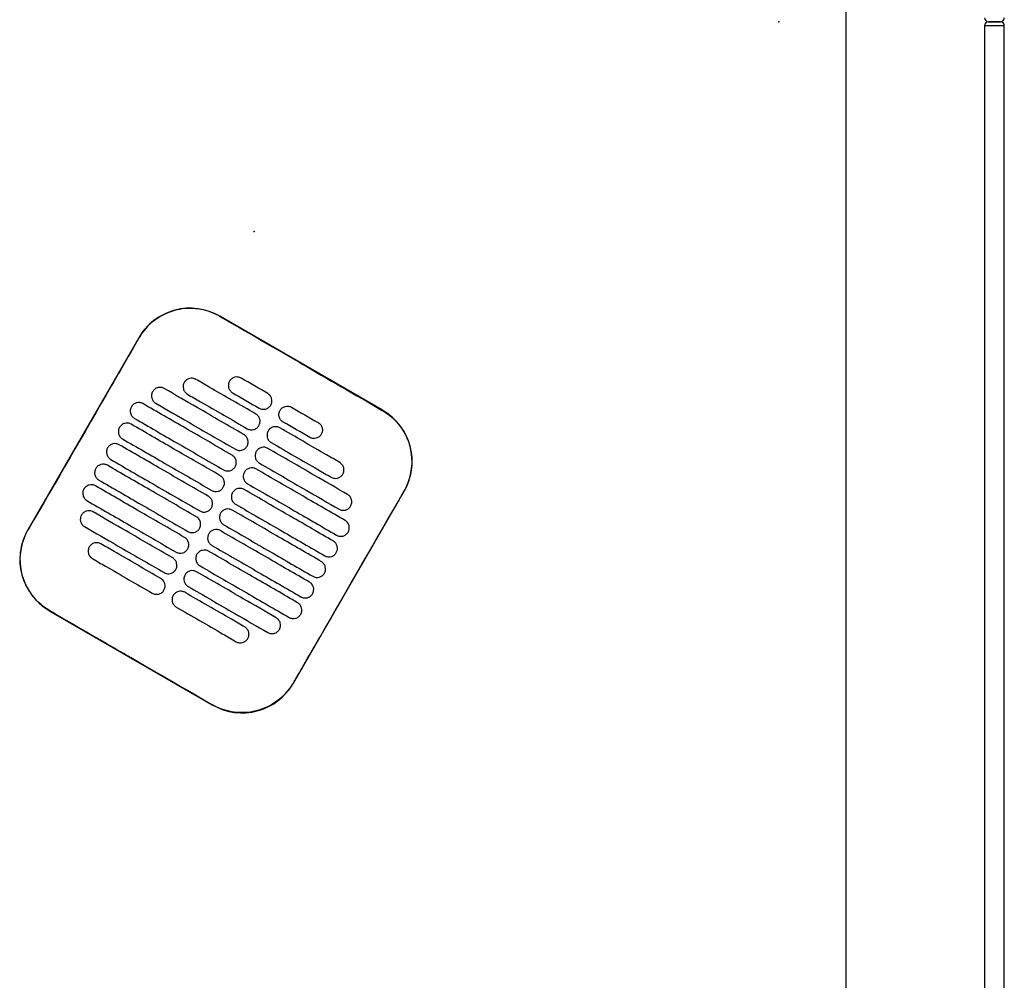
# Model space of a CAD drawing. Header units: metres. Extents: x 15.2 to 54.2, y -39.7 to 1.1.
# Tile 108 of 256: x 30.815 to 31.312, y -24.247 to -23.762. Entities that reach past the tile are written whole.
import ezdxf

# ---------------------------------------------------------------- set-up
doc = ezdxf.new("R2010")
doc.units = ezdxf.units.M
doc.header["$MEASUREMENT"] = 0
doc.layers.add('2D', color=252, linetype='Continuous')
doc.layers.add('PUNTO', color=1, linetype='Continuous')

# ---------------------------------------------------------------- blocks, each defined once
blk = doc.blocks.new('2D_QYOS_400')
for p, q in [((1.96999, -1.85795), (1.96999, -0.08)), ((2.04798, -0.96898), (2.04198, -0.96898)), ((2.04798, -0.96898), (2.04198, -0.96898)), ((2.04198, -0.96898), (2.04798, -0.96898)), ((2.04198, -0.96898), (2.04798, -0.96898)), ((2.03998, -0.97098), (2.04198, -0.97098)), ((2.03998, -0.97098), (2.03998, -1.85498)), ((2.03998, -0.97098), (2.04198, -0.97098)), ((2.03998, -0.97098), (2.03998, -1.85498)), ((2.04198, -0.97098), (2.04798, -0.97098)), ((2.04198, -0.97098), (2.04798, -0.97098)), ((2.04798, -0.97098), (2.04998, -0.97098)), ((2.04798, -0.97098), (2.04998, -0.97098)), ((2.04998, -1.85498), (2.04998, -0.97098)), ((2.04998, -1.85498), (2.04998, -0.97098)), ((1.73553, -1.16532), (1.65327, -1.1178)), ((1.61228, -1.12877), (1.55626, -1.22576)), ((1.69048, -1.30329), (1.7465, -1.20631)), ((1.56723, -1.26674), (1.64949, -1.31426))]:
    blk.add_line(p, q)
for centre, radius, start, end in [((2.04198, -0.96698), 0.002, 180, 270), ((2.04198, -0.96698), 0.002, 180, 270), ((2.04198, -0.97098), 0.002, 90, 180), ((2.04198, -0.97098), 0.002, 90, 180), ((2.04798, -0.96698), 0.002, 270, 0), ((2.04798, -0.96698), 0.002, 270, 0), ((2.04798, -0.97098), 0.002, 0, 90), ((2.04798, -0.97098), 0.002, 0, 90), ((1.63826, -1.14378), 0.03, 59.9865, 149.9865), ((1.72052, -1.1913), 0.03, 329.9865, 59.9865), ((1.58224, -1.24076), 0.03, 149.9865, 239.9865), ((1.6645, -1.28828), 0.03, 239.9865, 329.9865)]:
    blk.add_arc(centre, radius, start, end)
for points, knots in [([(1.65321, -1.1179), (1.65255, -1.11752), (1.65188, -1.11716), (1.64798, -1.11529), (1.64453, -1.11434), (1.6374, -1.11368), (1.63377, -1.11401), (1.62645, -1.11603), (1.62286, -1.11785), (1.61676, -1.12267), (1.61427, -1.12556), (1.61238, -1.12883)], [-8.20809, -8.20809, -8.20809, -8.20809, -7.978943, -7.978943, -6.912231, -6.912231, -5.830065, -5.830065, -4.632711, -4.632711, -3.498654, -3.498654, -3.498654, -3.498654]), ([(1.69434, -1.14167), (1.69271, -1.14073), (1.69109, -1.13979), (1.67558, -1.13083), (1.66419, -1.12425), (1.65321, -1.1179)], [-12.071476, -12.071476, -12.071476, -12.071476, -11.509189, -11.509189, -6.696301, -6.696301, -6.696301, -6.696301]), ([(1.61238, -1.12883), (1.60782, -1.13672), (1.60309, -1.14492), (1.58444, -1.17723), (1.5704, -1.20152), (1.55636, -1.22581)], [-3.18138, -3.18138, -3.18138, -3.18138, -2.673929, -2.673929, -1.133377, -1.133377, -1.133377, -1.133377]), ([(1.64117, -1.14973), (1.64075, -1.14949), (1.6402, -1.14927), (1.63902, -1.14912), (1.63846, -1.14916), (1.63739, -1.14944), (1.63687, -1.14969), (1.63591, -1.15042), (1.63554, -1.15088), (1.6353, -1.15131)], [-0.5513875, -0.5513875, -0.5513875, -0.5513875, -0.4031047, -0.4031047, -0.2776919, -0.2776919, -0.1471638, -0.1471638, 0, 0, 0, 0]), ([(1.67148, -1.16725), (1.66362, -1.1627), (1.65575, -1.15816), (1.64564, -1.15232), (1.64341, -1.15103), (1.64117, -1.14973)], [0.699452, 0.699452, 0.699452, 0.699452, 3.425217, 3.425217, 4.200582, 4.200582, 4.200582, 4.200582]), ([(1.66406, -1.1491), (1.66363, -1.14885), (1.66308, -1.14863), (1.6619, -1.14849), (1.66135, -1.14852), (1.66027, -1.1488), (1.65976, -1.14906), (1.6588, -1.14979), (1.65843, -1.15025), (1.65819, -1.15067)], [-0.5513269, -0.5513269, -0.5513269, -0.5513269, -0.4030891, -0.4030891, -0.2776846, -0.2776846, -0.1471626, -0.1471626, 0, 0, 0, 0]), ([(1.62521, -1.15437), (1.62478, -1.15413), (1.62424, -1.15391), (1.62306, -1.15376), (1.6225, -1.1538), (1.62143, -1.15408), (1.62091, -1.15433), (1.61995, -1.15506), (1.61958, -1.15552), (1.61934, -1.15595)], [-0.5514248, -0.5514248, -0.5514248, -0.5514248, -0.4031161, -0.4031161, -0.2776965, -0.2776965, -0.1471644, -0.1471644, 0, 0, 0, 0]), ([(1.66548, -1.17764), (1.65761, -1.17309), (1.64975, -1.16855), (1.63632, -1.16079), (1.63076, -1.15758), (1.62521, -1.15437)], [0.699452, 0.699452, 0.699452, 0.699452, 3.42526, 3.42526, 5.350619, 5.350619, 5.350619, 5.350619]), ([(1.6353, -1.15131), (1.63505, -1.15173), (1.63483, -1.15228), (1.63469, -1.15347), (1.63472, -1.15402), (1.635, -1.1551), (1.63526, -1.15561), (1.63598, -1.15657), (1.63644, -1.15693), (1.63687, -1.15718)], [-0.5553353, -0.5553353, -0.5553353, -0.5553353, -0.4045593, -0.4045593, -0.278267, -0.278267, -0.1472205, -0.1472205, 0, 0, 0, 0]), ([(1.65819, -1.15067), (1.65794, -1.15109), (1.65772, -1.15164), (1.65757, -1.15283), (1.65761, -1.15339), (1.65789, -1.15446), (1.65814, -1.15498), (1.65887, -1.15593), (1.65933, -1.1563), (1.65975, -1.15654)], [-0.5553938, -0.5553938, -0.5553938, -0.5553938, -0.4045733, -0.4045733, -0.2782728, -0.2782728, -0.147221, -0.147221, 0, 0, 0, 0]), ([(1.61934, -1.15595), (1.61909, -1.15637), (1.61887, -1.15692), (1.61873, -1.15811), (1.61876, -1.15866), (1.61904, -1.15974), (1.6193, -1.16025), (1.62002, -1.16121), (1.62048, -1.16157), (1.62091, -1.16182)], [-0.5553003, -0.5553003, -0.5553003, -0.5553003, -0.4045497, -0.4045497, -0.2782639, -0.2782639, -0.1472208, -0.1472208, 0, 0, 0, 0]), ([(1.63687, -1.15718), (1.6391, -1.15847), (1.64134, -1.15977), (1.65145, -1.1656), (1.65931, -1.17015), (1.66718, -1.17469)], [2.649916, 2.649916, 2.649916, 2.649916, 3.425249, 3.425249, 6.151046, 6.151046, 6.151046, 6.151046]), ([(1.67905, -1.16273), (1.6793, -1.1623), (1.67952, -1.16175), (1.67967, -1.16056), (1.67963, -1.16001), (1.67935, -1.15894), (1.6791, -1.15842), (1.67837, -1.15746), (1.67791, -1.1571), (1.67749, -1.15685)], [-0.5554178, -0.5554178, -0.5554178, -0.5554178, -0.4045751, -0.4045751, -0.2782741, -0.2782741, -0.1472211, -0.1472211, 0, 0, 0, 0]), ([(1.60857, -1.16359), (1.60833, -1.16401), (1.60811, -1.16456), (1.60796, -1.16575), (1.608, -1.1663), (1.60828, -1.16738), (1.60853, -1.16789), (1.60926, -1.16885), (1.60972, -1.16921), (1.61014, -1.16946)], [-0.5552876, -0.5552876, -0.5552876, -0.5552876, -0.4045446, -0.4045446, -0.2782629, -0.2782629, -0.1472212, -0.1472212, 0, 0, 0, 0]), ([(1.61444, -1.16201), (1.61402, -1.16177), (1.61347, -1.16155), (1.61229, -1.1614), (1.61174, -1.16144), (1.61066, -1.16172), (1.61014, -1.16197), (1.60918, -1.1627), (1.60882, -1.16316), (1.60857, -1.16359)], [-0.5514378, -0.5514378, -0.5514378, -0.5514378, -0.4031217, -0.4031217, -0.2776979, -0.2776979, -0.1471642, -0.1471642, 0, 0, 0, 0]), ([(1.65948, -1.18803), (1.65161, -1.18348), (1.64374, -1.17894), (1.62873, -1.17027), (1.62159, -1.16614), (1.61444, -1.16201)], [0.699452, 0.699452, 0.699452, 0.699452, 3.425292, 3.425292, 5.900643, 5.900643, 5.900643, 5.900643]), ([(1.62091, -1.16182), (1.62646, -1.16503), (1.63202, -1.16824), (1.64544, -1.17599), (1.65331, -1.18054), (1.66118, -1.18508)], [1.499949, 1.499949, 1.499949, 1.499949, 3.425284, 3.425284, 6.151116, 6.151116, 6.151116, 6.151116]), ([(1.67319, -1.1643), (1.67361, -1.16455), (1.67416, -1.16476), (1.67534, -1.16491), (1.67589, -1.16488), (1.67697, -1.16459), (1.67748, -1.16434), (1.67844, -1.16361), (1.67881, -1.16315), (1.67905, -1.16273)], [-0.5512937, -0.5512937, -0.5512937, -0.5512937, -0.403082, -0.403082, -0.27768, -0.27768, -0.1471612, -0.1471612, 0, 0, 0, 0]), ([(1.68373, -1.16543), (1.68398, -1.165), (1.68434, -1.16454), (1.6853, -1.16381), (1.68582, -1.16356), (1.68689, -1.16328), (1.68745, -1.16324), (1.68863, -1.16339), (1.68918, -1.16361), (1.6896, -1.16385)], [0, 0, 0, 0, 0.1471605, 0.1471605, 0.2776781, 0.2776781, 0.4030803, 0.4030803, 0.5512777, 0.5512777, 0.5512777, 0.5512777]), ([(1.61014, -1.16946), (1.61729, -1.17358), (1.62443, -1.17771), (1.63944, -1.18638), (1.64731, -1.19093), (1.65518, -1.19547)], [0.949973, 0.949973, 0.949973, 0.949973, 3.425307, 3.425307, 6.151164, 6.151164, 6.151164, 6.151164]), ([(1.67305, -1.17312), (1.6733, -1.17269), (1.67352, -1.17214), (1.67366, -1.17095), (1.67363, -1.1704), (1.67335, -1.16933), (1.67309, -1.16881), (1.67237, -1.16786), (1.67191, -1.16749), (1.67148, -1.16725)], [-0.5553983, -0.5553983, -0.5553983, -0.5553983, -0.4045681, -0.4045681, -0.278271, -0.278271, -0.1472202, -0.1472202, 0, 0, 0, 0]), ([(1.6853, -1.1713), (1.68487, -1.17105), (1.68442, -1.17069), (1.68369, -1.16973), (1.68344, -1.16922), (1.68315, -1.16814), (1.68312, -1.16759), (1.68327, -1.1664), (1.68349, -1.16585), (1.68373, -1.16543)], [0, 0, 0, 0, 0.1472222, 0.1472222, 0.2782773, 0.2782773, 0.4045795, 0.4045795, 0.5554397, 0.5554397, 0.5554397, 0.5554397]), ([(1.73547, -1.16542), (1.73553, -1.16545), (1.73559, -1.16549), (1.73906, -1.16752), (1.74205, -1.17018), (1.7468, -1.1765), (1.74852, -1.1801), (1.75038, -1.18741), (1.75063, -1.19102), (1.74991, -1.19753), (1.74915, -1.20041), (1.74751, -1.20421), (1.74699, -1.20525), (1.7464, -1.20625)], [8.273299, 8.273299, 8.273299, 8.273299, 8.293543, 8.293543, 9.48086, 9.48086, 10.665623, 10.665623, 11.74288, 11.74288, 12.632334, 12.632334, 12.981673, 12.981673, 12.981673, 12.981673]), ([(1.60257, -1.17398), (1.60233, -1.1744), (1.60211, -1.17495), (1.60196, -1.17614), (1.60199, -1.17669), (1.60228, -1.17777), (1.60253, -1.17828), (1.60326, -1.17924), (1.60371, -1.1796), (1.60414, -1.17985)], [-0.5552953, -0.5552953, -0.5552953, -0.5552953, -0.4045437, -0.4045437, -0.2782634, -0.2782634, -0.1472215, -0.1472215, 0, 0, 0, 0]), ([(1.60844, -1.1724), (1.60802, -1.17216), (1.60747, -1.17194), (1.60629, -1.17179), (1.60573, -1.17183), (1.60466, -1.17211), (1.60414, -1.17236), (1.60318, -1.17309), (1.60282, -1.17355), (1.60257, -1.17398)], [-0.5514274, -0.5514274, -0.5514274, -0.5514274, -0.4031209, -0.4031209, -0.2776962, -0.2776962, -0.1471634, -0.1471634, 0, 0, 0, 0]), ([(1.65348, -1.19842), (1.64561, -1.19387), (1.63774, -1.18933), (1.62273, -1.18066), (1.61558, -1.17653), (1.60844, -1.1724)], [0.699452, 0.699452, 0.699452, 0.699452, 3.425313, 3.425313, 5.900643, 5.900643, 5.900643, 5.900643]), ([(1.66718, -1.17469), (1.66761, -1.17494), (1.66815, -1.17515), (1.66933, -1.1753), (1.66989, -1.17527), (1.67096, -1.17499), (1.67148, -1.17473), (1.67244, -1.174), (1.67281, -1.17354), (1.67305, -1.17312)], [-0.5513071, -0.5513071, -0.5513071, -0.5513071, -0.4030846, -0.4030846, -0.2776802, -0.2776802, -0.1471604, -0.1471604, 0, 0, 0, 0]), ([(1.6836, -1.17424), (1.68317, -1.174), (1.68263, -1.17378), (1.68145, -1.17363), (1.68089, -1.17367), (1.67982, -1.17395), (1.6793, -1.1742), (1.67834, -1.17493), (1.67797, -1.17539), (1.67773, -1.17582)], [-0.5512944, -0.5512944, -0.5512944, -0.5512944, -0.4030833, -0.4030833, -0.2776787, -0.2776787, -0.1471599, -0.1471599, 0, 0, 0, 0]), ([(1.71391, -1.19176), (1.71168, -1.19046), (1.70944, -1.18917), (1.69933, -1.18333), (1.69147, -1.17879), (1.6836, -1.17424)], [2.649852, 2.649852, 2.649852, 2.649852, 3.425217, 3.425217, 6.150983, 6.150983, 6.150983, 6.150983]), ([(1.70303, -1.17161), (1.70346, -1.17186), (1.70391, -1.17222), (1.70464, -1.17318), (1.70489, -1.17369), (1.70517, -1.17477), (1.70521, -1.17532), (1.70506, -1.17651), (1.70484, -1.17706), (1.7046, -1.17748)], [0, 0, 0, 0, 0.147223, 0.147223, 0.2782783, 0.2782783, 0.4045781, 0.4045781, 0.5554474, 0.5554474, 0.5554474, 0.5554474]), ([(1.60414, -1.17985), (1.61128, -1.18398), (1.61843, -1.1881), (1.63344, -1.19677), (1.64131, -1.20132), (1.64918, -1.20586)], [0.949998, 0.949998, 0.949998, 0.949998, 3.42532, 3.42532, 6.151189, 6.151189, 6.151189, 6.151189]), ([(1.66705, -1.18351), (1.66729, -1.18309), (1.66751, -1.18253), (1.66766, -1.18135), (1.66763, -1.18079), (1.66734, -1.17972), (1.66709, -1.1792), (1.66636, -1.17825), (1.66591, -1.17788), (1.66548, -1.17764)], [-0.5553838, -0.5553838, -0.5553838, -0.5553838, -0.4045626, -0.4045626, -0.2782686, -0.2782686, -0.1472195, -0.1472195, 0, 0, 0, 0]), ([(1.67773, -1.17582), (1.67748, -1.17624), (1.67726, -1.17679), (1.67712, -1.17798), (1.67715, -1.17853), (1.67743, -1.17961), (1.67769, -1.18012), (1.67841, -1.18108), (1.67887, -1.18144), (1.6793, -1.18169)], [-0.5554159, -0.5554159, -0.5554159, -0.5554159, -0.4045716, -0.4045716, -0.2782736, -0.2782736, -0.1472211, -0.1472211, 0, 0, 0, 0]), ([(1.7046, -1.17748), (1.70435, -1.17791), (1.70399, -1.17837), (1.70303, -1.1791), (1.70251, -1.17935), (1.70143, -1.17963), (1.70088, -1.17967), (1.6997, -1.17952), (1.69915, -1.1793), (1.69873, -1.17906)], [0, 0, 0, 0, 0.1471602, 0.1471602, 0.2776775, 0.2776775, 0.4030818, 0.4030818, 0.5512681, 0.5512681, 0.5512681, 0.5512681]), ([(1.59657, -1.18437), (1.59632, -1.18479), (1.5961, -1.18534), (1.59596, -1.18653), (1.59599, -1.18708), (1.59627, -1.18816), (1.59653, -1.18867), (1.59725, -1.18963), (1.59771, -1.18999), (1.59814, -1.19024)], [-0.5553076, -0.5553076, -0.5553076, -0.5553076, -0.4045445, -0.4045445, -0.2782646, -0.2782646, -0.1472219, -0.1472219, 0, 0, 0, 0]), ([(1.60244, -1.18279), (1.60201, -1.18255), (1.60147, -1.18233), (1.60029, -1.18218), (1.59973, -1.18222), (1.59866, -1.1825), (1.59814, -1.18275), (1.59718, -1.18348), (1.59681, -1.18394), (1.59657, -1.18437)], [-0.5514139, -0.5514139, -0.5514139, -0.5514139, -0.4031194, -0.4031194, -0.2776944, -0.2776944, -0.1471626, -0.1471626, 0, 0, 0, 0]), ([(1.64747, -1.20881), (1.63961, -1.20426), (1.63174, -1.19972), (1.61673, -1.19105), (1.60958, -1.18692), (1.60244, -1.18279)], [0.699452, 0.699452, 0.699452, 0.699452, 3.425322, 3.425322, 5.900643, 5.900643, 5.900643, 5.900643]), ([(1.66118, -1.18508), (1.6616, -1.18533), (1.66215, -1.18554), (1.66333, -1.18569), (1.66389, -1.18566), (1.66496, -1.18538), (1.66548, -1.18512), (1.66644, -1.18439), (1.6668, -1.18393), (1.66705, -1.18351)], [-0.5513171, -0.5513171, -0.5513171, -0.5513171, -0.4030867, -0.4030867, -0.2776803, -0.2776803, -0.1471597, -0.1471597, 0, 0, 0, 0]), ([(1.6776, -1.18463), (1.67717, -1.18439), (1.67662, -1.18417), (1.67544, -1.18402), (1.67489, -1.18406), (1.67381, -1.18434), (1.6733, -1.18459), (1.67234, -1.18532), (1.67197, -1.18578), (1.67173, -1.18621)], [-0.5513075, -0.5513075, -0.5513075, -0.5513075, -0.4030857, -0.4030857, -0.2776792, -0.2776792, -0.1471593, -0.1471593, 0, 0, 0, 0]), ([(1.71787, -1.2079), (1.71231, -1.20469), (1.70676, -1.20148), (1.69333, -1.19372), (1.68546, -1.18918), (1.6776, -1.18463)], [1.499901, 1.499901, 1.499901, 1.499901, 3.42526, 3.42526, 6.151068, 6.151068, 6.151068, 6.151068]), ([(1.6793, -1.18169), (1.68716, -1.18623), (1.69503, -1.19078), (1.70514, -1.19662), (1.70737, -1.19791), (1.70961, -1.1992)], [0.699452, 0.699452, 0.699452, 0.699452, 3.425249, 3.425249, 4.200582, 4.200582, 4.200582, 4.200582]), ([(1.66105, -1.1939), (1.66129, -1.19348), (1.66151, -1.19292), (1.66166, -1.19174), (1.66162, -1.19118), (1.66134, -1.19011), (1.66109, -1.18959), (1.66036, -1.18864), (1.6599, -1.18827), (1.65948, -1.18803)], [-0.5553742, -0.5553742, -0.5553742, -0.5553742, -0.4045587, -0.4045587, -0.278267, -0.278267, -0.1472191, -0.1472191, 0, 0, 0, 0]), ([(1.67173, -1.18621), (1.67148, -1.18663), (1.67126, -1.18718), (1.67111, -1.18837), (1.67115, -1.18892), (1.67143, -1.19), (1.67168, -1.19052), (1.67241, -1.19147), (1.67287, -1.19183), (1.67329, -1.19208)], [-0.555397, -0.555397, -0.555397, -0.555397, -0.4045652, -0.4045652, -0.2782705, -0.2782705, -0.1472202, -0.1472202, 0, 0, 0, 0]), ([(1.59057, -1.19476), (1.59032, -1.19518), (1.5901, -1.19573), (1.58995, -1.19692), (1.58999, -1.19747), (1.59027, -1.19855), (1.59052, -1.19907), (1.59125, -1.20002), (1.59171, -1.20039), (1.59213, -1.20063)], [-0.5553245, -0.5553245, -0.5553245, -0.5553245, -0.4045471, -0.4045471, -0.2782667, -0.2782667, -0.1472226, -0.1472226, 0, 0, 0, 0]), ([(1.59644, -1.19318), (1.59601, -1.19294), (1.59546, -1.19272), (1.59428, -1.19257), (1.59373, -1.19261), (1.59265, -1.19289), (1.59214, -1.19314), (1.59118, -1.19387), (1.59081, -1.19433), (1.59057, -1.19476)], [-0.551397, -0.551397, -0.551397, -0.551397, -0.4031173, -0.4031173, -0.2776925, -0.2776925, -0.1471621, -0.1471621, 0, 0, 0, 0]), ([(1.64147, -1.2192), (1.6336, -1.21465), (1.62574, -1.21011), (1.61072, -1.20144), (1.60358, -1.19731), (1.59644, -1.19318)], [0.699452, 0.699452, 0.699452, 0.699452, 3.425321, 3.425321, 5.900643, 5.900643, 5.900643, 5.900643]), ([(1.59814, -1.19024), (1.60528, -1.19437), (1.61242, -1.19849), (1.62744, -1.20717), (1.6353, -1.21171), (1.64317, -1.21626)], [0.950001, 0.950001, 0.950001, 0.950001, 3.425322, 3.425322, 6.151192, 6.151192, 6.151192, 6.151192]), ([(1.65518, -1.19547), (1.6556, -1.19572), (1.65615, -1.19594), (1.65733, -1.19608), (1.65788, -1.19605), (1.65896, -1.19577), (1.65948, -1.19551), (1.66044, -1.19478), (1.6608, -1.19432), (1.66105, -1.1939)], [-0.5513237, -0.5513237, -0.5513237, -0.5513237, -0.4030882, -0.4030882, -0.2776804, -0.2776804, -0.1471592, -0.1471592, 0, 0, 0, 0]), ([(1.67159, -1.19502), (1.67117, -1.19478), (1.67062, -1.19456), (1.66944, -1.19441), (1.66889, -1.19445), (1.66781, -1.19473), (1.66729, -1.19498), (1.66633, -1.19572), (1.66597, -1.19618), (1.66572, -1.1966)], [-0.5513173, -0.5513173, -0.5513173, -0.5513173, -0.4030875, -0.4030875, -0.2776797, -0.2776797, -0.147159, -0.147159, 0, 0, 0, 0]), ([(1.67329, -1.19208), (1.68116, -1.19663), (1.68903, -1.20117), (1.70245, -1.20893), (1.70801, -1.21214), (1.71357, -1.21535)], [0.699452, 0.699452, 0.699452, 0.699452, 3.425284, 3.425284, 5.350619, 5.350619, 5.350619, 5.350619]), ([(1.71548, -1.19763), (1.71573, -1.1972), (1.71595, -1.19665), (1.71609, -1.19546), (1.71606, -1.19491), (1.71578, -1.19384), (1.71552, -1.19332), (1.7148, -1.19237), (1.71434, -1.192), (1.71391, -1.19176)], [-0.555418, -0.555418, -0.555418, -0.555418, -0.4045683, -0.4045683, -0.2782762, -0.2782762, -0.1472238, -0.1472238, 0, 0, 0, 0]), ([(1.65504, -1.20429), (1.65529, -1.20387), (1.65551, -1.20332), (1.65566, -1.20213), (1.65562, -1.20157), (1.65534, -1.2005), (1.65509, -1.19998), (1.65436, -1.19903), (1.6539, -1.19866), (1.65348, -1.19842)], [-0.5553693, -0.5553693, -0.5553693, -0.5553693, -0.4045566, -0.4045566, -0.2782661, -0.2782661, -0.1472189, -0.1472189, 0, 0, 0, 0]), ([(1.66572, -1.1966), (1.66548, -1.19702), (1.66526, -1.19757), (1.66511, -1.19876), (1.66515, -1.19931), (1.66543, -1.20039), (1.66568, -1.20091), (1.66641, -1.20186), (1.66687, -1.20223), (1.66729, -1.20247)], [-0.555383, -0.555383, -0.555383, -0.555383, -0.4045604, -0.4045604, -0.2782682, -0.2782682, -0.1472195, -0.1472195, 0, 0, 0, 0]), ([(1.71663, -1.22104), (1.70948, -1.21691), (1.70234, -1.21279), (1.68733, -1.20411), (1.67946, -1.19957), (1.67159, -1.19502)], [0.949941, 0.949941, 0.949941, 0.949941, 3.425292, 3.425292, 6.151132, 6.151132, 6.151132, 6.151132]), ([(1.70961, -1.1992), (1.71004, -1.19945), (1.71058, -1.19966), (1.71176, -1.19981), (1.71232, -1.19978), (1.71339, -1.1995), (1.71391, -1.19924), (1.71487, -1.19851), (1.71524, -1.19805), (1.71548, -1.19763)], [-0.5513007, -0.5513007, -0.5513007, -0.5513007, -0.4030941, -0.4030941, -0.2776814, -0.2776814, -0.1471603, -0.1471603, 0, 0, 0, 0]), ([(1.59043, -1.20357), (1.59001, -1.20333), (1.58946, -1.20311), (1.58828, -1.20296), (1.58773, -1.203), (1.58665, -1.20328), (1.58613, -1.20353), (1.58517, -1.20427), (1.58481, -1.20473), (1.58456, -1.20515)], [-0.551377, -0.551377, -0.551377, -0.551377, -0.4031143, -0.4031143, -0.2776905, -0.2776905, -0.1471617, -0.1471617, 0, 0, 0, 0]), ([(1.63547, -1.22959), (1.6276, -1.22505), (1.61973, -1.2205), (1.60472, -1.21183), (1.59758, -1.2077), (1.59043, -1.20357)], [0.699452, 0.699452, 0.699452, 0.699452, 3.425308, 3.425308, 5.900643, 5.900643, 5.900643, 5.900643]), ([(1.59213, -1.20063), (1.59928, -1.20476), (1.60642, -1.20888), (1.62143, -1.21756), (1.6293, -1.2221), (1.63717, -1.22665)], [0.949982, 0.949982, 0.949982, 0.949982, 3.425312, 3.425312, 6.151173, 6.151173, 6.151173, 6.151173]), ([(1.64918, -1.20586), (1.6496, -1.20611), (1.65015, -1.20633), (1.65133, -1.20648), (1.65188, -1.20644), (1.65296, -1.20616), (1.65348, -1.20591), (1.65443, -1.20517), (1.6548, -1.20471), (1.65504, -1.20429)], [-0.551327, -0.551327, -0.551327, -0.551327, -0.403089, -0.403089, -0.2776804, -0.2776804, -0.1471589, -0.1471589, 0, 0, 0, 0]), ([(1.66559, -1.20542), (1.66517, -1.20517), (1.66462, -1.20495), (1.66344, -1.2048), (1.66288, -1.20484), (1.66181, -1.20512), (1.66129, -1.20538), (1.66033, -1.20611), (1.65997, -1.20657), (1.65972, -1.20699)], [-0.5513238, -0.5513238, -0.5513238, -0.5513238, -0.4030887, -0.4030887, -0.27768, -0.27768, -0.1471588, -0.1471588, 0, 0, 0, 0]), ([(1.66729, -1.20247), (1.67516, -1.20702), (1.68303, -1.21156), (1.69804, -1.22023), (1.70518, -1.22436), (1.71233, -1.22849)], [0.699452, 0.699452, 0.699452, 0.699452, 3.425308, 3.425308, 5.900643, 5.900643, 5.900643, 5.900643]), ([(1.58456, -1.20515), (1.58432, -1.20557), (1.5841, -1.20612), (1.58395, -1.20731), (1.58399, -1.20786), (1.58427, -1.20894), (1.58452, -1.20946), (1.58525, -1.21041), (1.58571, -1.21078), (1.58613, -1.21102)], [-0.5553462, -0.5553462, -0.5553462, -0.5553462, -0.4045514, -0.4045514, -0.2782696, -0.2782696, -0.1472236, -0.1472236, 0, 0, 0, 0]), ([(1.64904, -1.21468), (1.64929, -1.21426), (1.64951, -1.21371), (1.64965, -1.21252), (1.64962, -1.21197), (1.64934, -1.21089), (1.64908, -1.21037), (1.64836, -1.20942), (1.6479, -1.20905), (1.64747, -1.20881)], [-0.5553691, -0.5553691, -0.5553691, -0.5553691, -0.4045561, -0.4045561, -0.278266, -0.278266, -0.1472189, -0.1472189, 0, 0, 0, 0]), ([(1.65972, -1.20699), (1.65948, -1.20741), (1.65926, -1.20796), (1.65911, -1.20915), (1.65914, -1.20971), (1.65943, -1.21078), (1.65968, -1.2113), (1.66041, -1.21225), (1.66086, -1.21262), (1.66129, -1.21286)], [-0.5553737, -0.5553737, -0.5553737, -0.5553737, -0.4045574, -0.4045574, -0.2782667, -0.2782667, -0.1472191, -0.1472191, 0, 0, 0, 0]), ([(1.71063, -1.23143), (1.70348, -1.2273), (1.69634, -1.22318), (1.68133, -1.21451), (1.67346, -1.20996), (1.66559, -1.20542)], [0.949982, 0.949982, 0.949982, 0.949982, 3.425312, 3.425312, 6.151173, 6.151173, 6.151173, 6.151173]), ([(1.7464, -1.20625), (1.73236, -1.23054), (1.71832, -1.25484), (1.69966, -1.28717), (1.69502, -1.2952), (1.69038, -1.30323)], [1.133412, 1.133412, 1.133412, 1.133412, 2.681586, 2.681586, 3.193366, 3.193366, 3.193366, 3.193366]), ([(1.71944, -1.21377), (1.71968, -1.21335), (1.7199, -1.2128), (1.72005, -1.21161), (1.72001, -1.21106), (1.71973, -1.20998), (1.71948, -1.20946), (1.71875, -1.20851), (1.71829, -1.20814), (1.71787, -1.2079)], [-0.55538, -0.55538, -0.55538, -0.55538, -0.4045589, -0.4045589, -0.278273, -0.278273, -0.147224, -0.147224, 0, 0, 0, 0]), ([(1.58613, -1.21102), (1.59328, -1.21515), (1.60042, -1.21928), (1.61543, -1.22795), (1.6233, -1.23249), (1.63117, -1.23704)], [0.949941, 0.949941, 0.949941, 0.949941, 3.425291, 3.425291, 6.151132, 6.151132, 6.151132, 6.151132]), ([(1.64317, -1.21626), (1.6436, -1.2165), (1.64414, -1.21672), (1.64533, -1.21687), (1.64588, -1.21683), (1.64695, -1.21655), (1.64747, -1.2163), (1.64843, -1.21556), (1.6488, -1.21511), (1.64904, -1.21468)], [-0.551327, -0.551327, -0.551327, -0.551327, -0.4030892, -0.4030892, -0.2776802, -0.2776802, -0.1471588, -0.1471588, 0, 0, 0, 0]), ([(1.66129, -1.21286), (1.66916, -1.21741), (1.67702, -1.22195), (1.69204, -1.23062), (1.69918, -1.23475), (1.70633, -1.23888)], [0.699452, 0.699452, 0.699452, 0.699452, 3.425321, 3.425321, 5.900643, 5.900643, 5.900643, 5.900643]), ([(1.71357, -1.21535), (1.71399, -1.21559), (1.71454, -1.21581), (1.71572, -1.21596), (1.71627, -1.21592), (1.71735, -1.21564), (1.71787, -1.21539), (1.71883, -1.21465), (1.71919, -1.21419), (1.71944, -1.21377)], [-0.551342, -0.551342, -0.551342, -0.551342, -0.4031061, -0.4031061, -0.2776864, -0.2776864, -0.147161, -0.147161, 0, 0, 0, 0]), ([(1.58332, -1.21829), (1.58308, -1.21871), (1.58286, -1.21927), (1.58271, -1.22045), (1.58275, -1.22101), (1.58303, -1.22208), (1.58328, -1.2226), (1.58401, -1.22355), (1.58447, -1.22392), (1.58489, -1.22416)], [-0.5553798, -0.5553798, -0.5553798, -0.5553798, -0.4045588, -0.4045588, -0.278273, -0.278273, -0.147224, -0.147224, 0, 0, 0, 0]), ([(1.58919, -1.21672), (1.58877, -1.21647), (1.58822, -1.21626), (1.58704, -1.21611), (1.58649, -1.21614), (1.58541, -1.21642), (1.58489, -1.21668), (1.58393, -1.21741), (1.58357, -1.21787), (1.58332, -1.21829)], [-0.5513421, -0.5513421, -0.5513421, -0.5513421, -0.4031061, -0.4031061, -0.2776864, -0.2776864, -0.147161, -0.147161, 0, 0, 0, 0]), ([(1.62947, -1.23998), (1.6216, -1.23544), (1.61373, -1.23089), (1.60031, -1.22314), (1.59475, -1.21993), (1.58919, -1.21672)], [0.699452, 0.699452, 0.699452, 0.699452, 3.425284, 3.425284, 5.350619, 5.350619, 5.350619, 5.350619]), ([(1.64304, -1.22507), (1.64328, -1.22465), (1.6435, -1.2241), (1.64365, -1.22291), (1.64362, -1.22236), (1.64333, -1.22128), (1.64308, -1.22076), (1.64235, -1.21981), (1.6419, -1.21945), (1.64147, -1.2192)], [-0.5553737, -0.5553737, -0.5553737, -0.5553737, -0.4045574, -0.4045574, -0.2782667, -0.2782667, -0.1472191, -0.1472191, 0, 0, 0, 0]), ([(1.65372, -1.21738), (1.65347, -1.2178), (1.65325, -1.21836), (1.65311, -1.21954), (1.65314, -1.2201), (1.65342, -1.22117), (1.65368, -1.22169), (1.6544, -1.22264), (1.65486, -1.22301), (1.65529, -1.22325)], [-0.5553691, -0.5553691, -0.5553691, -0.5553691, -0.4045561, -0.4045561, -0.278266, -0.278266, -0.1472189, -0.1472189, 0, 0, 0, 0]), ([(1.65959, -1.21581), (1.65916, -1.21556), (1.65862, -1.21534), (1.65744, -1.2152), (1.65688, -1.21523), (1.65581, -1.21551), (1.65529, -1.21577), (1.65433, -1.2165), (1.65396, -1.21696), (1.65372, -1.21738)], [-0.551327, -0.551327, -0.551327, -0.551327, -0.4030892, -0.4030892, -0.2776802, -0.2776802, -0.1471588, -0.1471588, 0, 0, 0, 0]), ([(1.70462, -1.24182), (1.69748, -1.2377), (1.69034, -1.23357), (1.67532, -1.2249), (1.66746, -1.22035), (1.65959, -1.21581)], [0.950001, 0.950001, 0.950001, 0.950001, 3.425322, 3.425322, 6.151192, 6.151192, 6.151192, 6.151192]), ([(1.58489, -1.22416), (1.59045, -1.22737), (1.59601, -1.23058), (1.60943, -1.23834), (1.6173, -1.24288), (1.62517, -1.24743)], [1.499901, 1.499901, 1.499901, 1.499901, 3.42526, 3.42526, 6.151068, 6.151068, 6.151068, 6.151068]), ([(1.65529, -1.22325), (1.66315, -1.2278), (1.67102, -1.23234), (1.68603, -1.24102), (1.69318, -1.24514), (1.70032, -1.24927)], [0.699452, 0.699452, 0.699452, 0.699452, 3.425322, 3.425322, 5.900643, 5.900643, 5.900643, 5.900643]), ([(1.7182, -1.22691), (1.71844, -1.22649), (1.71866, -1.22594), (1.71881, -1.22475), (1.71877, -1.2242), (1.71849, -1.22312), (1.71824, -1.22261), (1.71751, -1.22165), (1.71705, -1.22129), (1.71663, -1.22104)], [-0.5553464, -0.5553464, -0.5553464, -0.5553464, -0.4045515, -0.4045515, -0.2782697, -0.2782697, -0.1472236, -0.1472236, 0, 0, 0, 0]), ([(1.56729, -1.26664), (1.56601, -1.2659), (1.56478, -1.26507), (1.56163, -1.26256), (1.55985, -1.26073), (1.55832, -1.2587), (1.55603, -1.25564), (1.55434, -1.25216), (1.55237, -1.24477), (1.5521, -1.24092), (1.55304, -1.2333), (1.55424, -1.22959), (1.5562, -1.22608), (1.55628, -1.22595), (1.55636, -1.22581)], [17.619777, 17.619777, 17.619777, 17.619777, 18.064718, 18.064718, 18.827754, 18.827754, 18.827754, 19.97637, 19.97637, 21.122539, 21.122539, 22.281306, 22.281306, 22.328075, 22.328075, 22.328075, 22.328075]), ([(1.63704, -1.23546), (1.63728, -1.23504), (1.6375, -1.23449), (1.63765, -1.2333), (1.63761, -1.23275), (1.63733, -1.23167), (1.63708, -1.23116), (1.63635, -1.2302), (1.63589, -1.22984), (1.63547, -1.22959)], [-0.555383, -0.555383, -0.555383, -0.555383, -0.4045605, -0.4045605, -0.2782682, -0.2782682, -0.1472195, -0.1472195, 0, 0, 0, 0]), ([(1.63717, -1.22665), (1.63759, -1.22689), (1.63814, -1.22711), (1.63932, -1.22726), (1.63988, -1.22722), (1.64095, -1.22694), (1.64147, -1.22669), (1.64243, -1.22596), (1.64279, -1.2255), (1.64304, -1.22507)], [-0.5513238, -0.5513238, -0.5513238, -0.5513238, -0.4030887, -0.4030887, -0.27768, -0.27768, -0.1471588, -0.1471588, 0, 0, 0, 0]), ([(1.64772, -1.22777), (1.64747, -1.22819), (1.64725, -1.22875), (1.6471, -1.22993), (1.64714, -1.23049), (1.64742, -1.23156), (1.64767, -1.23208), (1.6484, -1.23303), (1.64886, -1.2334), (1.64928, -1.23364)], [-0.5553693, -0.5553693, -0.5553693, -0.5553693, -0.4045566, -0.4045566, -0.2782661, -0.2782661, -0.1472189, -0.1472189, 0, 0, 0, 0]), ([(1.65359, -1.2262), (1.65316, -1.22595), (1.65261, -1.22574), (1.65143, -1.22559), (1.65088, -1.22562), (1.6498, -1.2259), (1.64929, -1.22616), (1.64833, -1.22689), (1.64796, -1.22735), (1.64772, -1.22777)], [-0.5513269, -0.5513269, -0.5513269, -0.5513269, -0.403089, -0.403089, -0.2776804, -0.2776804, -0.1471589, -0.1471589, 0, 0, 0, 0]), ([(1.69862, -1.25221), (1.69148, -1.24809), (1.68433, -1.24396), (1.66932, -1.23529), (1.66145, -1.23074), (1.65359, -1.2262)], [0.949998, 0.949998, 0.949998, 0.949998, 3.42532, 3.42532, 6.151189, 6.151189, 6.151189, 6.151189]), ([(1.71233, -1.22849), (1.71275, -1.22873), (1.7133, -1.22895), (1.71448, -1.2291), (1.71503, -1.22906), (1.71611, -1.22878), (1.71663, -1.22853), (1.71759, -1.2278), (1.71795, -1.22734), (1.7182, -1.22691)], [-0.5513769, -0.5513769, -0.5513769, -0.5513769, -0.4031143, -0.4031143, -0.2776905, -0.2776905, -0.1471617, -0.1471617, 0, 0, 0, 0]), ([(1.58728, -1.23444), (1.58704, -1.23486), (1.58682, -1.23541), (1.58667, -1.2366), (1.5867, -1.23715), (1.58698, -1.23822), (1.58724, -1.23874), (1.58796, -1.2397), (1.58842, -1.24006), (1.58885, -1.24031)], [-0.5554179, -0.5554179, -0.5554179, -0.5554179, -0.4045683, -0.4045683, -0.2782761, -0.2782761, -0.1472238, -0.1472238, 0, 0, 0, 0]), ([(1.59315, -1.23286), (1.59273, -1.23262), (1.59218, -1.2324), (1.591, -1.23225), (1.59044, -1.23229), (1.58937, -1.23257), (1.58885, -1.23282), (1.58789, -1.23355), (1.58752, -1.23401), (1.58728, -1.23444)], [-0.5513007, -0.5513007, -0.5513007, -0.5513007, -0.4030941, -0.4030941, -0.2776814, -0.2776814, -0.1471603, -0.1471603, 0, 0, 0, 0]), ([(1.62346, -1.25037), (1.6156, -1.24583), (1.60773, -1.24128), (1.59762, -1.23545), (1.59539, -1.23415), (1.59315, -1.23286)], [0.699452, 0.699452, 0.699452, 0.699452, 3.425249, 3.425249, 4.200582, 4.200582, 4.200582, 4.200582]), ([(1.64928, -1.23364), (1.65715, -1.23819), (1.66502, -1.24273), (1.68003, -1.25141), (1.68718, -1.25553), (1.69432, -1.25966)], [0.699452, 0.699452, 0.699452, 0.699452, 3.425313, 3.425313, 5.900643, 5.900643, 5.900643, 5.900643]), ([(1.71219, -1.2373), (1.71244, -1.23688), (1.71266, -1.23633), (1.71281, -1.23514), (1.71277, -1.23459), (1.71249, -1.23351), (1.71224, -1.233), (1.71151, -1.23204), (1.71105, -1.23168), (1.71063, -1.23143)], [-0.5553248, -0.5553248, -0.5553248, -0.5553248, -0.4045472, -0.4045472, -0.2782668, -0.2782668, -0.1472227, -0.1472227, 0, 0, 0, 0]), ([(1.63117, -1.23704), (1.63159, -1.23728), (1.63214, -1.2375), (1.63332, -1.23765), (1.63387, -1.23761), (1.63495, -1.23733), (1.63547, -1.23708), (1.63643, -1.23635), (1.63679, -1.23589), (1.63704, -1.23546)], [-0.5513173, -0.5513173, -0.5513173, -0.5513173, -0.4030875, -0.4030875, -0.2776797, -0.2776797, -0.147159, -0.147159, 0, 0, 0, 0]), ([(1.64171, -1.23816), (1.64147, -1.23859), (1.64125, -1.23914), (1.6411, -1.24033), (1.64114, -1.24088), (1.64142, -1.24195), (1.64167, -1.24247), (1.6424, -1.24342), (1.64286, -1.24379), (1.64328, -1.24403)], [-0.5553742, -0.5553742, -0.5553742, -0.5553742, -0.4045587, -0.4045587, -0.278267, -0.278267, -0.1472191, -0.1472191, 0, 0, 0, 0]), ([(1.64758, -1.23659), (1.64716, -1.23634), (1.64661, -1.23613), (1.64543, -1.23598), (1.64488, -1.23601), (1.6438, -1.2363), (1.64328, -1.23655), (1.64232, -1.23728), (1.64196, -1.23774), (1.64171, -1.23816)], [-0.5513236, -0.5513236, -0.5513236, -0.5513236, -0.4030881, -0.4030881, -0.2776804, -0.2776804, -0.1471592, -0.1471592, 0, 0, 0, 0]), ([(1.69262, -1.2626), (1.68548, -1.25848), (1.67833, -1.25435), (1.66332, -1.24568), (1.65545, -1.24113), (1.64758, -1.23659)], [0.949972, 0.949972, 0.949972, 0.949972, 3.425307, 3.425307, 6.151164, 6.151164, 6.151164, 6.151164]), ([(1.70633, -1.23888), (1.70675, -1.23912), (1.7073, -1.23934), (1.70848, -1.23949), (1.70903, -1.23945), (1.71011, -1.23917), (1.71063, -1.23892), (1.71158, -1.23819), (1.71195, -1.23773), (1.71219, -1.2373)], [-0.5513969, -0.5513969, -0.5513969, -0.5513969, -0.4031172, -0.4031172, -0.2776925, -0.2776925, -0.1471621, -0.1471621, 0, 0, 0, 0]), ([(1.58885, -1.24031), (1.59108, -1.2416), (1.59332, -1.24289), (1.60343, -1.24873), (1.6113, -1.25327), (1.61916, -1.25782)], [2.649852, 2.649852, 2.649852, 2.649852, 3.425217, 3.425217, 6.150982, 6.150982, 6.150982, 6.150982]), ([(1.63103, -1.24585), (1.63128, -1.24543), (1.6315, -1.24488), (1.63165, -1.24369), (1.63161, -1.24314), (1.63133, -1.24206), (1.63108, -1.24155), (1.63035, -1.24059), (1.62989, -1.24023), (1.62947, -1.23998)], [-0.5553971, -0.5553971, -0.5553971, -0.5553971, -0.4045652, -0.4045652, -0.2782705, -0.2782705, -0.1472202, -0.1472202, 0, 0, 0, 0]), ([(1.64328, -1.24403), (1.65115, -1.24858), (1.65902, -1.25312), (1.67403, -1.2618), (1.68117, -1.26592), (1.68832, -1.27005)], [0.699452, 0.699452, 0.699452, 0.699452, 3.425292, 3.425292, 5.900643, 5.900643, 5.900643, 5.900643]), ([(1.70619, -1.24769), (1.70644, -1.24727), (1.70666, -1.24672), (1.7068, -1.24553), (1.70677, -1.24498), (1.70649, -1.2439), (1.70623, -1.24339), (1.70551, -1.24243), (1.70505, -1.24207), (1.70462, -1.24182)], [-0.5553078, -0.5553078, -0.5553078, -0.5553078, -0.4045446, -0.4045446, -0.2782647, -0.2782647, -0.147222, -0.147222, 0, 0, 0, 0]), ([(1.62517, -1.24743), (1.62559, -1.24767), (1.62614, -1.24789), (1.62732, -1.24804), (1.62787, -1.248), (1.62895, -1.24772), (1.62947, -1.24747), (1.63042, -1.24674), (1.63079, -1.24628), (1.63103, -1.24585)], [-0.5513075, -0.5513075, -0.5513075, -0.5513075, -0.4030857, -0.4030857, -0.2776792, -0.2776792, -0.1471593, -0.1471593, 0, 0, 0, 0]), ([(1.63571, -1.24855), (1.63547, -1.24898), (1.63525, -1.24953), (1.6351, -1.25072), (1.63513, -1.25127), (1.63542, -1.25234), (1.63567, -1.25286), (1.6364, -1.25382), (1.63685, -1.25418), (1.63728, -1.25443)], [-0.5553839, -0.5553839, -0.5553839, -0.5553839, -0.4045626, -0.4045626, -0.2782686, -0.2782686, -0.1472195, -0.1472195, 0, 0, 0, 0]), ([(1.64158, -1.24698), (1.64116, -1.24673), (1.64061, -1.24652), (1.63943, -1.24637), (1.63887, -1.2464), (1.6378, -1.24669), (1.63728, -1.24694), (1.63632, -1.24767), (1.63596, -1.24813), (1.63571, -1.24855)], [-0.551317, -0.551317, -0.551317, -0.551317, -0.4030867, -0.4030867, -0.2776803, -0.2776803, -0.1471597, -0.1471597, 0, 0, 0, 0]), ([(1.68185, -1.27024), (1.6763, -1.26703), (1.67074, -1.26382), (1.65732, -1.25607), (1.64945, -1.25152), (1.64158, -1.24698)], [1.499949, 1.499949, 1.499949, 1.499949, 3.425284, 3.425284, 6.151116, 6.151116, 6.151116, 6.151116]), ([(1.70032, -1.24927), (1.70075, -1.24951), (1.70129, -1.24973), (1.70248, -1.24988), (1.70303, -1.24984), (1.7041, -1.24956), (1.70462, -1.24931), (1.70558, -1.24858), (1.70595, -1.24812), (1.70619, -1.24769)], [-0.5514137, -0.5514137, -0.5514137, -0.5514137, -0.4031194, -0.4031194, -0.2776944, -0.2776944, -0.1471627, -0.1471627, 0, 0, 0, 0]), ([(1.62503, -1.25624), (1.62528, -1.25582), (1.6255, -1.25527), (1.62565, -1.25408), (1.62561, -1.25353), (1.62533, -1.25245), (1.62508, -1.25194), (1.62435, -1.25098), (1.62389, -1.25062), (1.62346, -1.25037)], [-0.555416, -0.555416, -0.555416, -0.555416, -0.4045716, -0.4045716, -0.2782736, -0.2782736, -0.1472211, -0.1472211, 0, 0, 0, 0]), ([(1.63728, -1.25443), (1.64515, -1.25897), (1.65301, -1.26352), (1.66644, -1.27127), (1.672, -1.27448), (1.67755, -1.27769)], [0.699452, 0.699452, 0.699452, 0.699452, 3.42526, 3.42526, 5.350619, 5.350619, 5.350619, 5.350619]), ([(1.70019, -1.25808), (1.70043, -1.25766), (1.70065, -1.25711), (1.7008, -1.25592), (1.70077, -1.25537), (1.70048, -1.2543), (1.70023, -1.25378), (1.6995, -1.25282), (1.69905, -1.25246), (1.69862, -1.25221)], [-0.5552955, -0.5552955, -0.5552955, -0.5552955, -0.4045438, -0.4045438, -0.2782634, -0.2782634, -0.1472215, -0.1472215, 0, 0, 0, 0]), ([(1.61916, -1.25782), (1.61959, -1.25806), (1.62013, -1.25828), (1.62132, -1.25843), (1.62187, -1.25839), (1.62294, -1.25811), (1.62346, -1.25786), (1.62442, -1.25713), (1.62479, -1.25667), (1.62503, -1.25624)], [-0.5512944, -0.5512944, -0.5512944, -0.5512944, -0.4030833, -0.4030833, -0.2776787, -0.2776787, -0.1471599, -0.1471599, 0, 0, 0, 0]), ([(1.62971, -1.25895), (1.62946, -1.25937), (1.62924, -1.25992), (1.6291, -1.26111), (1.62913, -1.26166), (1.62941, -1.26273), (1.62967, -1.26325), (1.63039, -1.26421), (1.63085, -1.26457), (1.63128, -1.26482)], [-0.5553984, -0.5553984, -0.5553984, -0.5553984, -0.4045681, -0.4045681, -0.278271, -0.278271, -0.1472202, -0.1472202, 0, 0, 0, 0]), ([(1.63558, -1.25737), (1.63515, -1.25713), (1.63461, -1.25691), (1.63343, -1.25676), (1.63287, -1.2568), (1.6318, -1.25708), (1.63128, -1.25733), (1.63032, -1.25806), (1.62995, -1.25852), (1.62971, -1.25895)], [-0.551307, -0.551307, -0.551307, -0.551307, -0.4030846, -0.4030846, -0.2776802, -0.2776802, -0.1471604, -0.1471604, 0, 0, 0, 0]), ([(1.66589, -1.27488), (1.66366, -1.27359), (1.66142, -1.2723), (1.65131, -1.26646), (1.64345, -1.26191), (1.63558, -1.25737)], [2.649916, 2.649916, 2.649916, 2.649916, 3.425249, 3.425249, 6.151046, 6.151046, 6.151046, 6.151046]), ([(1.69432, -1.25966), (1.69474, -1.2599), (1.69529, -1.26012), (1.69647, -1.26027), (1.69703, -1.26023), (1.6981, -1.25995), (1.69862, -1.2597), (1.69958, -1.25897), (1.69994, -1.25851), (1.70019, -1.25808)], [-0.5514273, -0.5514273, -0.5514273, -0.5514273, -0.4031209, -0.4031209, -0.2776962, -0.2776962, -0.1471634, -0.1471634, 0, 0, 0, 0]), ([(1.69419, -1.26848), (1.69443, -1.26805), (1.69465, -1.2675), (1.6948, -1.26631), (1.69476, -1.26576), (1.69448, -1.26469), (1.69423, -1.26417), (1.6935, -1.26321), (1.69304, -1.26285), (1.69262, -1.2626)], [-0.5552879, -0.5552879, -0.5552879, -0.5552879, -0.4045447, -0.4045447, -0.2782629, -0.2782629, -0.1472212, -0.1472212, 0, 0, 0, 0]), ([(1.56729, -1.26664), (1.57788, -1.27276), (1.58891, -1.27912), (1.60438, -1.28806), (1.60642, -1.28924), (1.60842, -1.29039)], [-21.78268, -21.78268, -21.78268, -21.78268, -17.142885, -17.142885, -16.423665, -16.423665, -16.423665, -16.423665]), ([(1.63128, -1.26482), (1.63914, -1.26936), (1.64701, -1.27391), (1.65712, -1.27974), (1.65935, -1.28104), (1.66159, -1.28233)], [0.699452, 0.699452, 0.699452, 0.699452, 3.425217, 3.425217, 4.200582, 4.200582, 4.200582, 4.200582]), ([(1.68832, -1.27005), (1.68874, -1.2703), (1.68929, -1.27051), (1.69047, -1.27066), (1.69102, -1.27063), (1.6921, -1.27034), (1.69262, -1.27009), (1.69358, -1.26936), (1.69394, -1.2689), (1.69419, -1.26848)], [-0.5514376, -0.5514376, -0.5514376, -0.5514376, -0.4031217, -0.4031217, -0.2776979, -0.2776979, -0.1471642, -0.1471642, 0, 0, 0, 0]), ([(1.68342, -1.27612), (1.68367, -1.27569), (1.68389, -1.27514), (1.68403, -1.27395), (1.684, -1.2734), (1.68372, -1.27233), (1.68346, -1.27181), (1.68274, -1.27085), (1.68228, -1.27049), (1.68185, -1.27024)], [-0.5553006, -0.5553006, -0.5553006, -0.5553006, -0.4045498, -0.4045498, -0.2782639, -0.2782639, -0.1472208, -0.1472208, 0, 0, 0, 0]), ([(1.66746, -1.28075), (1.66771, -1.28033), (1.66793, -1.27978), (1.66807, -1.27859), (1.66804, -1.27804), (1.66776, -1.27696), (1.6675, -1.27645), (1.66678, -1.27549), (1.66632, -1.27513), (1.66589, -1.27488)], [-0.5553355, -0.5553355, -0.5553355, -0.5553355, -0.4045594, -0.4045594, -0.278267, -0.278267, -0.1472206, -0.1472206, 0, 0, 0, 0]), ([(1.67755, -1.27769), (1.67798, -1.27794), (1.67852, -1.27815), (1.67971, -1.2783), (1.68026, -1.27826), (1.68133, -1.27798), (1.68185, -1.27773), (1.68281, -1.277), (1.68318, -1.27654), (1.68342, -1.27612)], [-0.5514247, -0.5514247, -0.5514247, -0.5514247, -0.4031161, -0.4031161, -0.2776965, -0.2776965, -0.1471644, -0.1471644, 0, 0, 0, 0]), ([(1.66159, -1.28233), (1.66202, -1.28257), (1.66256, -1.28279), (1.66374, -1.28294), (1.6643, -1.2829), (1.66537, -1.28262), (1.66589, -1.28237), (1.66685, -1.28164), (1.66722, -1.28118), (1.66746, -1.28075)], [-0.5513873, -0.5513873, -0.5513873, -0.5513873, -0.4031046, -0.4031046, -0.2776919, -0.2776919, -0.1471638, -0.1471638, 0, 0, 0, 0]), ([(1.69038, -1.30323), (1.68958, -1.30462), (1.68867, -1.30595), (1.68573, -1.30955), (1.68345, -1.3116), (1.67766, -1.3154), (1.67404, -1.31688), (1.66659, -1.31833), (1.66285, -1.31836), (1.65581, -1.31709), (1.65254, -1.31589), (1.64955, -1.31416)], [12.978915, 12.978915, 12.978915, 12.978915, 13.461173, 13.461173, 14.374287, 14.374287, 15.53872, 15.53872, 16.650066, 16.650066, 17.687358, 17.687358, 17.687358, 17.687358])]:
    blk.add_open_spline(points, degree=3, knots=knots)
for points in [[(1.69434, -1.14167), (1.70805, -1.14959), (1.72176, -1.1575), (1.73547, -1.16542)], [(1.67749, -1.15685), (1.67301, -1.15427), (1.66853, -1.15168), (1.66406, -1.1491)], [(1.65975, -1.15654), (1.66423, -1.15913), (1.66871, -1.16172), (1.67319, -1.1643)], [(1.6896, -1.16385), (1.69408, -1.16644), (1.69855, -1.16902), (1.70303, -1.17161)], [(1.69873, -1.17906), (1.69425, -1.17647), (1.68978, -1.17388), (1.6853, -1.1713)], [(1.60842, -1.29039), (1.62213, -1.29831), (1.63584, -1.30624), (1.64955, -1.31416)]]:
    blk.add_open_spline(points, degree=3)
blk = doc.blocks.new('41b70e5e-57d9-4742-9854-dbb97cb866c9')
at = {"layer": 'PUNTO', "color": 40}
blk.add_point((0.91101, -0.55479, 0.082), dxfattribs=at)
at = {"layer": 'PUNTO', "color": 6}
blk.add_point((0.64564, -0.66075, 0.082), dxfattribs=at)
at = {"layer": '2D'}
blk.add_blockref('2D_QYOS_400', (-1.02498, 0.41424), dxfattribs=at)

msp = doc.modelspace()

# ---------------------------------------------------------------- block references
msp.add_blockref('41b70e5e-57d9-4742-9854-dbb97cb866c9', (30.28739, -23.20814))

doc.saveas('drawing.dxf')
